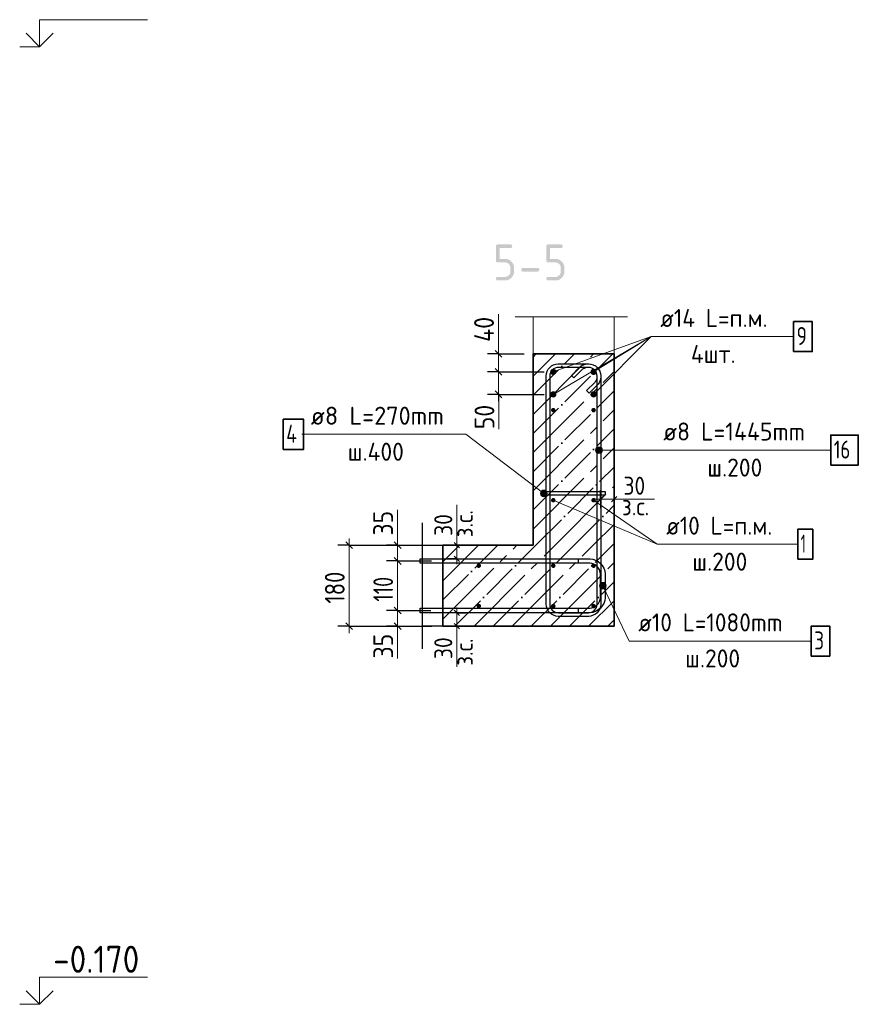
# Model space of a CAD drawing. Header units: millimetres. Extents: x -49773 to 2322955, y -3321 to 58485.
# Tile 94 of 256: x 430542 to 439854, y 28118 to 39051. Entities that reach past the tile are written whole.
import ezdxf

# ---------------------------------------------------------------- set-up
doc = ezdxf.new("R2010")
doc.units = ezdxf.units.MM
doc.linetypes.add('______11', pattern=[500, 400, -50, 0, -50])
doc.linetypes.add('______5', pattern=[1100, 800, -100, 100, -100])
for name, color, linetype, lineweight in [('Standard', 7, 'Continuous', 25), ('Арм.стержн. Арматура края', 96, 'Continuous', 35), ('Арм.стержн. вертикальными 1', 22, 'Continuous', 35), ('Арм.стержн. Доп. арматура', 180, 'Continuous', 35), ('Арм.стержн. Хомут', 240, 'Continuous', 35), ('Арм.стержн.горизонт. 1', 180, 'Continuous', 35), ('Высотная отметки_ общее', 7, 'Continuous', 13), ('Размерная линия_ общее', 7, 'Continuous', 13), ('Размерная линия_ общее_1', 7, 'Continuous', 13), ('Стена_ общее', 7, 'Continuous', 35)]:
    doc.layers.add(name, color=color, linetype=linetype, lineweight=lineweight)
doc.layers.add('Арм.стержн.Стяжки', color=7, linetype='Continuous', lineweight=35, true_color=0x501e0f)
doc.layers.add('Осевая линия_ общее', color=7, linetype='______5', lineweight=13, true_color=0xa0a0a0)
doc.styles.add('ISOCPEUR', font='txt')

msp = doc.modelspace()

# ---------------------------------------------------------------- hatches: boundary and pattern name
at = {"layer": 'Standard', "linetype": 'Continuous', "lineweight": 35, "transparency": 33554687}
for points in [[(435831.6, 36375.1), (435831.6, 36535.1), (435831.6, 36537.6), (435831.9, 36539.8), (435832.2, 36542), (435832.8, 36543.9), (435833.5, 36545.7), (435834.4, 36547.3), (435835.3, 36548.9), (435836.6, 36550.1), (435837.8, 36551.4), (435839.4, 36552.3), (435840.9, 36553.3), (435842.8, 36553.9), (435844.7, 36554.5), (435846.9, 36554.8), (435849, 36555.1), (435851.5, 36555.1), (435991.1, 36555.1), (435993.6, 36555.1), (435995.8, 36554.8), (435998, 36554.5), (435999.9, 36553.9), (436001.8, 36553.2), (436003.3, 36552.3), (436004.9, 36551.4), (436006.1, 36550.1), (436007.4, 36548.9), (436008.3, 36547.3), (436009.3, 36545.7), (436009.9, 36543.9), (436010.5, 36542), (436010.8, 36539.8), (436011.1, 36537.6), (436011.1, 36535.1), (436011.1, 36532.6), (436010.8, 36530.4), (436010.5, 36528.2), (436009.9, 36526.3), (436009.3, 36524.4), (436008.3, 36522.9), (436007.4, 36521.3), (436006.1, 36520.1), (436004.9, 36518.8), (436003.3, 36517.9), (436001.8, 36516.9), (435999.9, 36516.3), (435998, 36515.7), (435995.8, 36515.4), (435993.6, 36515.1), (435991.1, 36515.1), (435871.7, 36515.1), (435871.7, 36395.2), (435931.5, 36395.2), (435936.7, 36395.2), (435941.7, 36394.7), (435946.6, 36394.3), (435951.4, 36393.4), (435956.2, 36392.4), (435960.8, 36391.1), (435965.4, 36389.7), (435969.8, 36387.8), (435974.2, 36386), (435978.5, 36383.7), (435982.7, 36381.4), (435986.7, 36378.7), (435990.7, 36375.9), (435994.6, 36372.7), (435998.4, 36369.5), (436002.1, 36365.8), (436005.7, 36362.1), (436008.9, 36358.3), (436012.1, 36354.4), (436014.8, 36350.4), (436017.5, 36346.3), (436019.8, 36342.1), (436022.1, 36337.8), (436023.9, 36333.4), (436025.7, 36329), (436027.1, 36324.4), (436028.5, 36319.8), (436029.4, 36315), (436030.3, 36310.3), (436030.8, 36305.3), (436031.2, 36300.3), (436031.2, 36295.2), (436031.2, 36255.2), (436031.2, 36250), (436030.8, 36245), (436030.3, 36240), (436029.4, 36235.2), (436028.5, 36230.4), (436027.1, 36225.7), (436025.7, 36221.1), (436023.9, 36216.7), (436022, 36212.3), (436019.8, 36208), (436017.5, 36203.8), (436014.7, 36199.8), (436012, 36195.7), (436008.7, 36191.9), (436005.5, 36188), (436001.9, 36184.4), (435998.2, 36180.7), (435994.4, 36177.5), (435990.5, 36174.3), (435986.5, 36171.6), (435982.4, 36168.8), (435978.2, 36166.5), (435974, 36164.3), (435969.6, 36162.4), (435965.2, 36160.6), (435960.6, 36159.2), (435956, 36157.9), (435951.2, 36157), (435946.5, 36156), (435941.5, 36155.6), (435936.5, 36155.1), (435931.4, 36155.1), (435851.6, 36155.1), (435849.1, 36155.1), (435846.9, 36155.4), (435844.7, 36155.8), (435842.8, 36156.4), (435840.9, 36157), (435839.4, 36157.9), (435837.8, 36158.9), (435836.6, 36160.1), (435835.3, 36161.4), (435834.4, 36163), (435833.5, 36164.5), (435832.8, 36166.4), (435832.2, 36168.3), (435831.9, 36170.5), (435831.6, 36172.7), (435831.6, 36175.2), (435831.6, 36177.7), (435831.9, 36179.9), (435832.2, 36182.1), (435832.8, 36183.9), (435833.5, 36185.8), (435834.4, 36187.4), (435835.3, 36188.9), (435836.6, 36190.2), (435837.8, 36191.4), (435839.4, 36192.4), (435840.9, 36193.3), (435842.8, 36193.9), (435844.7, 36194.6), (435846.9, 36194.9), (435849, 36195.2), (435851.5, 36195.2), (435931.3, 36195.2), (435937.6, 36195.2), (435943.4, 36196.3), (435949.2, 36197.4), (435954.5, 36199.6), (435959.8, 36201.7), (435964.6, 36205), (435969.4, 36208.3), (435973.8, 36212.6), (435978.1, 36217), (435981.4, 36221.8), (435984.6, 36226.6), (435986.8, 36232), (435989, 36237.3), (435990.1, 36243.1), (435991.1, 36248.9), (435991.1, 36255.2), (435991.1, 36295.2), (435991.1, 36301.4), (435990, 36307.1), (435988.9, 36312.9), (435986.8, 36318.2), (435984.6, 36323.5), (435981.3, 36328.3), (435978, 36333.2), (435973.6, 36337.6), (435969.2, 36341.9), (435964.4, 36345.2), (435959.6, 36348.5), (435954.3, 36350.7), (435949, 36352.9), (435943.2, 36354), (435937.5, 36355.1), (435931.3, 36355.1), (435851.5, 36355.1), (435849, 36355.1), (435846.9, 36355.4), (435844.7, 36355.8), (435842.8, 36356.4), (435840.9, 36357), (435839.4, 36357.9), (435837.8, 36358.9), (435836.6, 36360.1), (435835.3, 36361.4), (435834.4, 36362.9), (435833.5, 36364.5), (435832.8, 36366.4), (435832.2, 36368.3), (435831.9, 36370.4), (435831.6, 36372.6)], [(436391.1, 36375.1), (436391.1, 36535.1), (436391.1, 36537.6), (436391.5, 36539.8), (436391.8, 36542), (436392.4, 36543.9), (436393, 36545.7), (436393.9, 36547.3), (436394.9, 36548.9), (436396.1, 36550.1), (436397.4, 36551.4), (436398.9, 36552.3), (436400.5, 36553.3), (436402.4, 36553.9), (436404.2, 36554.5), (436406.4, 36554.8), (436408.6, 36555.1), (436411.1, 36555.1), (436550.7, 36555.1), (436553.2, 36555.1), (436555.4, 36554.8), (436557.6, 36554.5), (436559.4, 36553.9), (436561.3, 36553.2), (436562.9, 36552.3), (436564.4, 36551.4), (436565.7, 36550.1), (436566.9, 36548.9), (436567.9, 36547.3), (436568.8, 36545.7), (436569.4, 36543.9), (436570.1, 36542), (436570.4, 36539.8), (436570.7, 36537.6), (436570.7, 36535.1), (436570.7, 36532.6), (436570.4, 36530.4), (436570.1, 36528.2), (436569.4, 36526.3), (436568.8, 36524.4), (436567.9, 36522.9), (436566.9, 36521.3), (436565.7, 36520.1), (436564.4, 36518.8), (436562.9, 36517.9), (436561.3, 36516.9), (436559.4, 36516.3), (436557.6, 36515.7), (436555.4, 36515.4), (436553.2, 36515.1), (436550.7, 36515.1), (436431.2, 36515.1), (436431.2, 36395.2), (436491, 36395.2), (436496.2, 36395.2), (436501.2, 36394.7), (436506.2, 36394.3), (436511, 36393.4), (436515.8, 36392.4), (436520.4, 36391.1), (436525, 36389.7), (436529.4, 36387.8), (436533.8, 36386), (436538, 36383.7), (436542.2, 36381.4), (436546.3, 36378.7), (436550.3, 36375.9), (436554.1, 36372.7), (436558, 36369.5), (436561.6, 36365.8), (436565.3, 36362.1), (436568.4, 36358.3), (436571.6, 36354.4), (436574.4, 36350.4), (436577.1, 36346.3), (436579.4, 36342.1), (436581.7, 36337.8), (436583.5, 36333.4), (436585.3, 36329), (436586.7, 36324.4), (436588, 36319.8), (436588.9, 36315), (436589.9, 36310.3), (436590.3, 36305.3), (436590.8, 36300.3), (436590.8, 36295.2), (436590.8, 36255.2), (436590.8, 36250), (436590.3, 36245), (436589.9, 36240), (436588.9, 36235.2), (436588, 36230.4), (436586.6, 36225.7), (436585.3, 36221.1), (436583.4, 36216.7), (436581.6, 36212.3), (436579.3, 36208), (436577, 36203.8), (436574.3, 36199.8), (436571.5, 36195.7), (436568.3, 36191.9), (436565.1, 36188), (436561.4, 36184.4), (436557.8, 36180.7), (436553.9, 36177.5), (436550.1, 36174.3), (436546, 36171.6), (436542, 36168.8), (436537.8, 36166.5), (436533.5, 36164.3), (436529.1, 36162.4), (436524.7, 36160.6), (436520.1, 36159.2), (436515.6, 36157.9), (436510.8, 36157), (436506, 36156), (436501.1, 36155.6), (436496.1, 36155.1), (436491, 36155.1), (436411.1, 36155.1), (436408.6, 36155.1), (436406.4, 36155.4), (436404.2, 36155.8), (436402.4, 36156.4), (436400.5, 36157), (436398.9, 36157.9), (436397.4, 36158.9), (436396.1, 36160.1), (436394.9, 36161.4), (436394, 36163), (436393, 36164.5), (436392.4, 36166.4), (436391.8, 36168.3), (436391.5, 36170.5), (436391.1, 36172.7), (436391.1, 36175.2), (436391.1, 36177.7), (436391.5, 36179.9), (436391.8, 36182.1), (436392.4, 36183.9), (436393, 36185.8), (436393.9, 36187.4), (436394.9, 36188.9), (436396.1, 36190.2), (436397.4, 36191.4), (436398.9, 36192.4), (436400.5, 36193.3), (436402.4, 36193.9), (436404.2, 36194.6), (436406.4, 36194.9), (436408.6, 36195.2), (436411.1, 36195.2), (436490.9, 36195.2), (436497.1, 36195.2), (436502.9, 36196.3), (436508.7, 36197.4), (436514, 36199.6), (436519.3, 36201.7), (436524.1, 36205), (436529, 36208.3), (436533.3, 36212.6), (436537.7, 36217), (436540.9, 36221.8), (436544.2, 36226.6), (436546.3, 36232), (436548.5, 36237.3), (436549.6, 36243.1), (436550.7, 36248.9), (436550.7, 36255.2), (436550.7, 36295.2), (436550.7, 36301.4), (436549.6, 36307.1), (436548.5, 36312.9), (436546.3, 36318.2), (436544.1, 36323.5), (436540.8, 36328.3), (436537.5, 36333.2), (436533.2, 36337.6), (436528.8, 36341.9), (436524, 36345.2), (436519.1, 36348.5), (436513.8, 36350.7), (436508.5, 36352.9), (436502.8, 36354), (436497.1, 36355.1), (436490.9, 36355.1), (436411.1, 36355.1), (436408.6, 36355.1), (436406.4, 36355.4), (436404.2, 36355.8), (436402.4, 36356.4), (436400.5, 36357), (436398.9, 36357.9), (436397.4, 36358.9), (436396.1, 36360.1), (436394.9, 36361.4), (436393.9, 36362.9), (436393, 36364.5), (436392.4, 36366.4), (436391.8, 36368.3), (436391.5, 36370.4), (436391.1, 36372.6)], [(436291.2, 36254.9), (436131.3, 36254.9), (436128.8, 36254.9), (436126.6, 36255.3), (436124.4, 36255.6), (436122.5, 36256.2), (436120.6, 36256.8), (436119.1, 36257.8), (436117.5, 36258.7), (436116.3, 36260), (436115, 36261.2), (436114.1, 36262.8), (436113.2, 36264.3), (436112.5, 36266.2), (436111.9, 36268.1), (436111.6, 36270.3), (436111.3, 36272.5), (436111.3, 36275), (436111.3, 36277.5), (436111.6, 36279.7), (436111.9, 36281.9), (436112.5, 36283.7), (436113.2, 36285.6), (436114.1, 36287.2), (436115, 36288.8), (436116.3, 36290), (436117.5, 36291.3), (436119.1, 36292.2), (436120.6, 36293.1), (436122.5, 36293.8), (436124.4, 36294.4), (436126.6, 36294.7), (436128.8, 36295), (436131.3, 36295), (436291.2, 36295), (436293.7, 36295), (436295.9, 36294.7), (436298.1, 36294.4), (436300, 36293.8), (436301.8, 36293.1), (436303.4, 36292.2), (436305, 36291.3), (436306.2, 36290), (436307.5, 36288.8), (436308.4, 36287.2), (436309.3, 36285.6), (436310, 36283.7), (436310.6, 36281.9), (436310.9, 36279.7), (436311.2, 36277.5), (436311.2, 36275), (436311.2, 36272.5), (436310.9, 36270.3), (436310.6, 36268.1), (436310, 36266.2), (436309.3, 36264.3), (436308.4, 36262.8), (436307.5, 36261.2), (436306.2, 36260), (436305, 36258.7), (436303.4, 36257.8), (436301.8, 36256.8), (436300, 36256.2), (436298.1, 36255.6), (436295.9, 36255.3), (436293.7, 36254.9)]]:
    msp.add_hatch(color=7, dxfattribs=at).paths.add_polyline_path(points, flags=16)
at = {"layer": 'Арм.стержн. Арматура края', "linetype": 'Continuous', "lineweight": 13, "transparency": 33554687}
for points in [[(436980.2, 32768.5), (437038.4, 32796.3), (437020.4, 32802.7)], [(436980.2, 32768.5), (437020.4, 32802.7), (436986.5, 32786.5)], [(436986.5, 32786.5), (437020.4, 32802.7), (437001.2, 32799.3)], [(436983.6, 32749.3), (437038.4, 32796.3), (436980.2, 32768.5)], [(436983.6, 32749.3), (437051.2, 32781.7), (437038.4, 32796.3)], [(436996.4, 32734.7), (437051.2, 32781.7), (436983.6, 32749.3)], [(436996.4, 32734.7), (437054.6, 32762.5), (437051.2, 32781.7)], [(437014.4, 32728.3), (437054.6, 32762.5), (436996.4, 32734.7)], [(437014.4, 32728.3), (437048.2, 32744.5), (437054.6, 32762.5)], [(437048.2, 32744.5), (437014.4, 32728.3), (437033.6, 32731.7)]]:
    msp.add_hatch(color=7, dxfattribs=at).paths.add_polyline_path(points)
at = {"layer": 'Арм.стержн. вертикальными 1', "linetype": 'Continuous', "lineweight": 50, "transparency": 33554687}
for points in [[(436492.4, 34715.4), (436490.5, 34724.9), (436485.1, 34733), (436476.9, 34738.5), (436467.4, 34740.4), (436457.8, 34738.5), (436449.7, 34733), (436444.3, 34724.9), (436442.4, 34715.4), (436444.3, 34705.8), (436449.7, 34697.7), (436457.8, 34692.3), (436467.4, 34690.4), (436476.9, 34692.3), (436485.1, 34697.7), (436490.5, 34705.8)], [(436940, 34715.4), (436938.1, 34724.9), (436932.7, 34733), (436924.6, 34738.5), (436915, 34740.4), (436905.5, 34738.5), (436897.4, 34733), (436891.9, 34724.9), (436890, 34715.4), (436891.9, 34705.8), (436897.4, 34697.7), (436905.5, 34692.3), (436915, 34690.4), (436924.6, 34692.3), (436932.7, 34697.7), (436938.1, 34705.8)], [(436492.4, 33715.4), (436490.5, 33724.9), (436485.1, 33733), (436476.9, 33738.5), (436467.4, 33740.4), (436457.8, 33738.5), (436449.7, 33733), (436444.3, 33724.9), (436442.4, 33715.4), (436444.3, 33705.8), (436449.7, 33697.7), (436457.8, 33692.3), (436467.4, 33690.4), (436476.9, 33692.3), (436485.1, 33697.7), (436490.5, 33705.8)], [(436940, 33715.4), (436938.1, 33724.9), (436932.7, 33733), (436924.6, 33738.5), (436915, 33740.4), (436905.5, 33738.5), (436897.4, 33733), (436891.9, 33724.9), (436890, 33715.4), (436891.9, 33705.8), (436897.4, 33697.7), (436905.5, 33692.3), (436915, 33690.4), (436924.6, 33692.3), (436932.7, 33697.7), (436938.1, 33705.8)], [(435664.9, 32988), (435663, 32997.6), (435657.6, 33005.7), (435649.5, 33011.1), (435639.9, 33013), (435630.3, 33011.1), (435622.2, 33005.7), (435616.8, 32997.6), (435614.9, 32988), (435616.8, 32978.5), (435622.2, 32970.3), (435630.3, 32964.9), (435639.9, 32963), (435649.5, 32964.9), (435657.6, 32970.3), (435663, 32978.5)], [(436492.4, 32988), (436490.5, 32997.6), (436485.1, 33005.7), (436476.9, 33011.1), (436467.4, 33013), (436457.8, 33011.1), (436449.7, 33005.7), (436444.3, 32997.6), (436442.4, 32988), (436444.3, 32978.5), (436449.7, 32970.3), (436457.8, 32964.9), (436467.4, 32963), (436476.9, 32964.9), (436485.1, 32970.3), (436490.5, 32978.5)], [(436940, 32988), (436938.1, 32997.6), (436932.7, 33005.7), (436924.6, 33011.1), (436915, 33013), (436905.5, 33011.1), (436897.4, 33005.7), (436891.9, 32997.6), (436890, 32988), (436891.9, 32978.5), (436897.4, 32970.3), (436905.5, 32964.9), (436915, 32963), (436924.6, 32964.9), (436932.7, 32970.3), (436938.1, 32978.5)], [(435664.9, 32540.4), (435663, 32549.9), (435657.6, 32558), (435649.5, 32563.5), (435639.9, 32565.4), (435630.3, 32563.5), (435622.2, 32558), (435616.8, 32549.9), (435614.9, 32540.4), (435616.8, 32530.8), (435622.2, 32522.7), (435630.3, 32517.3), (435639.9, 32515.4), (435649.5, 32517.3), (435657.6, 32522.7), (435663, 32530.8)], [(436492.4, 32540.4), (436490.5, 32549.9), (436485.1, 32558), (436476.9, 32563.5), (436467.4, 32565.4), (436457.8, 32563.5), (436449.7, 32558), (436444.3, 32549.9), (436442.4, 32540.4), (436444.3, 32530.8), (436449.7, 32522.7), (436457.8, 32517.3), (436467.4, 32515.4), (436476.9, 32517.3), (436485.1, 32522.7), (436490.5, 32530.8)], [(436940, 32540.4), (436938.1, 32549.9), (436932.7, 32558), (436924.6, 32563.5), (436915, 32565.4), (436905.5, 32563.5), (436897.4, 32558), (436891.9, 32549.9), (436890, 32540.4), (436891.9, 32530.8), (436897.4, 32522.7), (436905.5, 32517.3), (436915, 32515.4), (436924.6, 32517.3), (436932.7, 32522.7), (436938.1, 32530.8)]]:
    msp.add_hatch(color=4, dxfattribs=at).paths.add_polyline_path(points)
at = {"layer": 'Арм.стержн. Доп. арматура', "linetype": 'Continuous', "lineweight": 50, "transparency": 33554687}
for points in [[(436502.4, 35140.5), (436499.7, 35153.9), (436492.1, 35165.2), (436480.8, 35172.8), (436467.4, 35175.5), (436454, 35172.8), (436442.6, 35165.2), (436435, 35153.9), (436432.4, 35140.5), (436435, 35127.1), (436442.6, 35115.7), (436454, 35108.2), (436467.4, 35105.5), (436480.8, 35108.2), (436492.1, 35115.7), (436499.7, 35127.1)], [(436950, 35140.5), (436947.4, 35153.9), (436939.8, 35165.2), (436928.4, 35172.8), (436915, 35175.5), (436901.6, 35172.8), (436890.3, 35165.2), (436882.7, 35153.9), (436880, 35140.5), (436882.7, 35127.1), (436890.3, 35115.7), (436901.6, 35108.2), (436915, 35105.5), (436928.4, 35108.2), (436939.8, 35115.7), (436947.4, 35127.1)], [(436502.4, 34890.5), (436499.7, 34903.9), (436492.1, 34915.2), (436480.8, 34922.8), (436467.4, 34925.5), (436454, 34922.8), (436442.6, 34915.2), (436435, 34903.9), (436432.4, 34890.5), (436435, 34877.1), (436442.6, 34865.7), (436454, 34858.2), (436467.4, 34855.5), (436480.8, 34858.2), (436492.1, 34865.7), (436499.7, 34877.1)], [(436950, 34890.5), (436947.4, 34903.9), (436939.8, 34915.2), (436928.4, 34922.8), (436915, 34925.5), (436901.6, 34922.8), (436890.3, 34915.2), (436882.7, 34903.9), (436880, 34890.5), (436882.7, 34877.1), (436890.3, 34865.7), (436901.6, 34858.2), (436915, 34855.5), (436928.4, 34858.2), (436939.8, 34865.7), (436947.4, 34877.1)]]:
    msp.add_hatch(color=7, dxfattribs=at).paths.add_polyline_path(points)
at = {"layer": 'Арм.стержн. Хомут', "linetype": 'Continuous', "lineweight": 13, "transparency": 33554687}
for points in [[(436942.8, 34252.5), (436942.8, 34290), (436937.5, 34271.2)], [(436956.3, 34239), (436956.3, 34303.5), (436942.8, 34290)], [(436956.3, 34239), (436942.8, 34290), (436942.8, 34252.5)], [(436975, 34233.7), (436975, 34308.7), (436956.3, 34303.5)], [(436975, 34233.7), (436956.3, 34303.5), (436956.3, 34239)], [(436993.8, 34239), (436993.8, 34303.5), (436975, 34308.7)], [(436993.8, 34239), (436975, 34308.7), (436975, 34233.7)], [(437007.3, 34252.5), (437007.3, 34290), (436993.8, 34303.5)], [(437007.3, 34252.5), (436993.8, 34303.5), (436993.8, 34239)], [(437007.3, 34290), (437007.3, 34252.5), (437012.5, 34271.2)]]:
    msp.add_hatch(color=7, dxfattribs=at).paths.add_polyline_path(points)
at = {"layer": 'Арм.стержн.Стяжки', "linetype": 'Continuous', "lineweight": 13, "transparency": 33554687}
for points in [[(436325.3, 33794.9), (436348, 33824.8), (436332.5, 33813)], [(436348, 33824.8), (436325.3, 33794.9), (436328, 33776)], [(436348, 33824.8), (436328, 33776), (436366.9, 33827.4)], [(436366.9, 33827.4), (436328, 33776), (436339.7, 33760.5)], [(436366.9, 33827.4), (436339.7, 33760.5), (436385, 33820.3)], [(436385, 33820.3), (436339.7, 33760.5), (436357.9, 33753.3)], [(436385, 33820.3), (436357.9, 33753.3), (436396.8, 33804.8)], [(436396.8, 33804.8), (436357.9, 33753.3), (436376.8, 33756)], [(436396.8, 33804.8), (436376.8, 33756), (436399.4, 33785.9)], [(436399.4, 33785.9), (436376.8, 33756), (436392.3, 33767.8)]]:
    msp.add_hatch(color=7, dxfattribs=at).paths.add_polyline_path(points)

# ---------------------------------------------------------------- linework, layer by layer
at = {"layer": 'Standard', "color": 7, "linetype": 'Continuous', "lineweight": 13, "transparency": 33554687}
for p, q in [((436042.4, 35751), (437292.4, 35751)), ((437142.4, 33726.1), (437592.4, 33726.1)), ((435395.8, 33215.5), (435395.8, 33665.5)), ((435395.8, 32315.5), (435395.8, 31865.5))]:
    msp.add_line(p, q, dxfattribs=at)
at = {"layer": 'Standard', "color": 253, "linetype": '______11', "lineweight": 35, "true_color": 0xababab, "transparency": 33554687}
for p, q in [((436242.4, 34455.8), (437127.1, 35340.5)), ((436242.4, 34880), (436702.8, 35340.5)), ((436242.4, 35304.3), (436278.6, 35340.5)), ((436242.4, 34031.5), (437142.4, 34931.5)), ((436242.4, 33607.3), (437142.4, 34507.2)), ((436274.9, 33215.5), (437142.4, 34083)), ((436699.2, 33215.5), (437142.4, 33658.7)), ((435242.4, 33031.5), (435426.3, 33215.5)), ((435242.4, 32607.2), (435850.6, 33215.5)), ((435374.9, 32315.5), (436274.9, 33215.5)), ((435799.2, 32315.5), (436699.1, 33215.5)), ((436223.4, 32315.5), (437123.4, 33215.5)), ((437123.4, 33215.5), (437142.4, 33234.5)), ((436647.7, 32315.5), (437142.4, 32810.2)), ((437071.9, 32315.5), (437142.4, 32385.9))]:
    msp.add_line(p, q, dxfattribs=at)
at = {"layer": 'Standard', "color": 253, "linetype": '______5', "lineweight": 35, "true_color": 0xababab, "transparency": 33554687}
for p, q in [((436242.4, 34667.9), (436915, 35340.5)), ((436242.4, 35092.2), (436490.7, 35340.5)), ((436242.4, 34243.6), (437142.4, 35143.6)), ((436242.4, 33819.4), (437142.4, 34719.4)), ((436242.4, 33395.1), (437142.4, 34295.1)), ((436487, 33215.5), (437142.4, 33870.8)), ((436911.3, 33215.5), (437142.4, 33446.6)), ((435242.4, 32819.4), (435638.5, 33215.5)), ((435242.4, 32395.1), (436062.8, 33215.5)), ((435587, 32315.5), (436487, 33215.5)), ((436011.3, 32315.5), (436911.3, 33215.5)), ((436435.5, 32315.5), (437142.4, 33022.3)), ((436859.8, 32315.5), (437142.4, 32598.1))]:
    msp.add_line(p, q, dxfattribs=at)
at = {"layer": 'Standard', "color": 7, "linetype": 'Continuous', "lineweight": 35, "transparency": 33554687}
for p, q in [((436242.4, 35340.5), (436242.4, 33215.5)), ((437142.4, 35340.5), (436242.4, 35340.5)), ((437142.4, 33215.5), (437142.4, 35340.5)), ((435242.4, 33215.5), (435242.4, 32315.5)), ((436242.4, 33215.5), (435242.4, 33215.5)), ((437142.4, 32315.5), (437142.4, 33215.5)), ((435242.4, 32315.5), (437142.4, 32315.5))]:
    msp.add_line(p, q, dxfattribs=at)
at = {"layer": 'Standard', "color": 7, "linetype": 'Continuous', "lineweight": 25, "transparency": 33554687}
msp.add_line((435015.3, 32065.5), (435015.3, 33465.5), dxfattribs=at)
at = {"layer": 'Standard', "color": 7, "linetype": 'Continuous', "lineweight": 13, "transparency": 33554687}
msp.add_lwpolyline([(436242.4, 35340.5), (437142.4, 35340.5), (437142.4, 35751), (436242.4, 35751), (436242.4, 35340.5)], dxfattribs=at)
at = {"layer": 'Арм.стержн. Арматура края', "color": 7, "linetype": 'Continuous', "lineweight": 13, "transparency": 33554687}
for p, q in [((436983.6, 32749.3), (436983.6, 32749.3)), ((437001.2, 32799.3), (437001.2, 32799.3)), ((437311.5, 32151.6), (437017.4, 32765.5)), ((437033.6, 32731.7), (437033.6, 32731.7)), ((437051.2, 32781.7), (437051.2, 32781.7)), ((437311.5, 32151.6), (439331.5, 32151.6))]:
    msp.add_line(p, q, dxfattribs=at)
at = {"layer": 'Арм.стержн. Арматура края', "color": 4, "linetype": 'Continuous', "lineweight": 25, "transparency": 33554687}
msp.add_lwpolyline([(434990.4, 32515.5), (436872.2, 32515.5), (436894.8, 32518.6), (436917.7, 32526.2), (436938.6, 32537.9), (436955.7, 32552.2), (436969.9, 32569.2), (436981.7, 32590.2), (436989.2, 32613.1), (436992.4, 32635.7), (436992.4, 32895.3), (436989.2, 32917.9), (436981.7, 32940.8), (436969.9, 32961.8), (436955.7, 32978.8), (436938.6, 32993.1), (436917.7, 33004.8), (436894.8, 33012.4), (436872.2, 33015.5), (434990.4, 33015.5), (434990.4, 33065.5), (436875.6, 33065.5), (436906.1, 33061.3), (436937.9, 33050.8), (436967.1, 33034.4), (436991.2, 33014.3), (437011.3, 32990.2), (437027.7, 32961), (437038.1, 32929.3), (437042.4, 32898.8), (437042.4, 32632.2), (437038.1, 32601.7), (437027.7, 32570), (437011.3, 32540.7), (436991.2, 32516.7), (436967.1, 32496.6), (436937.9, 32480.2), (436906.1, 32469.7), (436875.6, 32465.5), (434990.4, 32465.5), (434990.4, 32515.5)], dxfattribs=at)
at = {"layer": 'Арм.стержн. Арматура края', "color": 7, "linetype": 'Continuous', "lineweight": 35, "transparency": 33554687}
msp.add_lwpolyline([(439331.5, 31984.9), (439538.1, 31984.9), (439538.1, 32318.3), (439331.5, 32318.3), (439331.5, 31984.9)], dxfattribs=at)
at = {"layer": 'Арм.стержн. Арматура края', "color": 7, "linetype": 'Continuous', "lineweight": 13, "transparency": 33554687}
msp.add_circle((437017.4, 32765.5), 37.5, dxfattribs=at)
at = {"layer": 'Арм.стержн. вертикальными 1', "color": 7, "linetype": 'Continuous', "lineweight": 13, "transparency": 33554687}
for q in [(436915, 33715.4), (439181.2, 33226.1)]:
    msp.add_line((437621.2, 33226.1), q, dxfattribs=at)
at = {"layer": 'Арм.стержн. вертикальными 1', "color": 7, "linetype": 'Continuous', "lineweight": 35, "transparency": 33554687}
msp.add_lwpolyline([(439181.2, 33059.4), (439347.8, 33059.4), (439347.8, 33392.7), (439181.2, 33392.7), (439181.2, 33059.4)], dxfattribs=at)
at = {"layer": 'Арм.стержн. Доп. арматура', "color": 7, "linetype": 'Continuous', "lineweight": 13, "transparency": 33554687}
for q in [(436467.4, 34890.5), (436467.4, 35140.5), (436915, 35140.5), (436915, 34890.5), (439135.6, 35532)]:
    msp.add_line((437555.6, 35532), q, dxfattribs=at)
at = {"layer": 'Арм.стержн. Доп. арматура', "color": 7, "linetype": 'Continuous', "lineweight": 35, "transparency": 33554687}
msp.add_lwpolyline([(439135.6, 35365.4), (439342.3, 35365.4), (439342.3, 35698.7), (439135.6, 35698.7), (439135.6, 35365.4)], dxfattribs=at)
at = {"layer": 'Арм.стержн. Хомут', "color": 7, "linetype": 'Continuous', "lineweight": 13, "transparency": 33554687}
for p, q in [((436937.5, 34271.2), (436937.5, 34271.2)), ((436975, 34308.7), (436975, 34308.7)), ((437587.7, 34271.2), (436975, 34271.2)), ((436975, 34233.7), (436975, 34233.7)), ((437012.5, 34271.2), (437012.5, 34271.2)), ((437587.7, 34271.2), (439547.7, 34271.2))]:
    msp.add_line(p, q, dxfattribs=at)
at = {"layer": 'Арм.стержн. Хомут', "color": 40, "linetype": 'Continuous', "lineweight": 25, "transparency": 33554687}
msp.add_lwpolyline([(436837.8, 34931.8), (436927.1, 35021.1), (436933.3, 35028.2), (436938.8, 35035.9), (436943.5, 35043.9), (436947.4, 35052.2), (436950.5, 35060.9), (436952.9, 35069.9), (436954.4, 35079.2), (436955, 35088.6), (436955, 35094.3), (436952.5, 35112.4), (436946.5, 35130.7), (436937.1, 35147.5), (436925.7, 35161.1), (436912, 35172.6), (436895.3, 35181.9), (436877, 35188), (436858.9, 35190.5), (436523.5, 35190.5), (436505.5, 35188), (436487.1, 35181.9), (436470.4, 35172.6), (436456.7, 35161.1), (436445.3, 35147.5), (436435.9, 35130.7), (436429.9, 35112.4), (436427.4, 35094.3), (436427.4, 32561.5), (436429.9, 32543.4), (436435.9, 32525.1), (436445.3, 32508.3), (436456.7, 32494.7), (436470.4, 32483.3), (436487.1, 32473.9), (436505.5, 32467.9), (436523.5, 32465.4), (436858.9, 32465.4), (436877, 32467.9), (436895.3, 32473.9), (436912, 32483.3), (436925.7, 32494.7), (436937.1, 32508.3), (436946.5, 32525.1), (436952.5, 32543.4), (436955, 32561.5), (436955, 35094.3), (436952.5, 35112.4), (436946.5, 35130.7), (436937.1, 35147.5), (436925.7, 35161.1), (436912, 35172.6), (436895.3, 35181.9), (436877, 35188), (436858.9, 35190.5), (436853.1, 35190.5), (436843.7, 35189.8), (436834.5, 35188.3), (436825.4, 35186), (436816.8, 35182.9), (436808.5, 35179), (436800.4, 35174.2), (436792.8, 35168.7), (436785.7, 35162.6), (436696.4, 35073.3), (436668.1, 35101.5), (436758.4, 35191.8), (436767.9, 35200.1), (436778.5, 35207.8), (436789.8, 35214.4), (436801.4, 35219.9), (436813.5, 35224.2), (436826.2, 35227.5), (436839.1, 35229.6), (436851.7, 35230.5), (436861.6, 35230.5), (436886, 35227.1), (436911.4, 35218.7), (436934.8, 35205.6), (436954.1, 35189.5), (436970.2, 35170.3), (436983.3, 35146.9), (436991.6, 35121.5), (436995, 35097.1), (436995, 32558.7), (436991.6, 32534.3), (436983.3, 32508.9), (436970.2, 32485.6), (436954.1, 32466.3), (436934.8, 32450.2), (436911.4, 32437.1), (436886, 32428.7), (436861.6, 32425.4), (436520.8, 32425.4), (436496.4, 32428.7), (436471, 32437.1), (436447.6, 32450.2), (436428.3, 32466.3), (436412.2, 32485.6), (436399.1, 32508.9), (436390.8, 32534.3), (436387.4, 32558.7), (436387.4, 35097.1), (436390.8, 35121.5), (436399.1, 35146.9), (436412.2, 35170.3), (436428.3, 35189.5), (436447.6, 35205.6), (436471, 35218.7), (436496.4, 35227.1), (436520.8, 35230.5), (436861.6, 35230.5), (436886, 35227.1), (436911.4, 35218.7), (436934.8, 35205.6), (436954.1, 35189.5), (436970.2, 35170.3), (436983.3, 35146.9), (436991.6, 35121.5), (436995, 35097.1), (436995, 35087.2), (436994.1, 35074.6), (436992.1, 35061.7), (436988.8, 35049), (436984.4, 35036.9), (436978.9, 35025.3), (436972.3, 35014), (436964.7, 35003.4), (436956.4, 34993.8), (436866.1, 34903.6), (436837.8, 34931.8)], dxfattribs=at)
at = {"layer": 'Арм.стержн. Хомут', "color": 7, "linetype": 'Continuous', "lineweight": 35, "transparency": 33554687}
msp.add_lwpolyline([(439547.7, 34104.6), (439854.4, 34104.6), (439854.4, 34437.9), (439547.7, 34437.9), (439547.7, 34104.6)], dxfattribs=at)
at = {"layer": 'Арм.стержн. Хомут', "color": 7, "linetype": 'Continuous', "lineweight": 13, "transparency": 33554687}
msp.add_circle((436975, 34271.2), 37.5, dxfattribs=at)
at = {"layer": 'Арм.стержн.горизонт. 1', "color": 4, "linetype": 'Continuous', "lineweight": 25, "transparency": 33554687}
for points in [[(434990.4, 33065.5), (436742.4, 33065.5), (436742.4, 33015.5), (434990.4, 33015.5), (434990.4, 33065.5)], [(434990.4, 32515.5), (436742.4, 32515.5), (436742.4, 32465.5), (434990.4, 32465.5), (434990.4, 32515.5)]]:
    msp.add_lwpolyline(points, dxfattribs=at)
at = {"layer": 'Арм.стержн.Стяжки', "color": 7, "linetype": 'Continuous', "lineweight": 13, "transparency": 33554687}
for p, q in [((433674.7, 34446.8), (435494.7, 34446.8)), ((435494.7, 34446.8), (436362.4, 33790.4)), ((436332.5, 33813), (436332.5, 33813)), ((436385, 33820.3), (436385, 33820.3)), ((436339.7, 33760.5), (436339.7, 33760.5)), ((436392.3, 33767.8), (436392.3, 33767.8))]:
    msp.add_line(p, q, dxfattribs=at)
at = {"layer": 'Арм.стержн.Стяжки', "color": 7, "linetype": 'Continuous', "lineweight": 35, "transparency": 33554687}
msp.add_lwpolyline([(433468, 34280.1), (433694.7, 34280.1), (433694.7, 34613.5), (433468, 34613.5), (433468, 34280.1)], dxfattribs=at)
at = {"layer": 'Арм.стержн.Стяжки', "color": 40, "linetype": 'Continuous', "lineweight": 25, "transparency": 33554687}
msp.add_lwpolyline([(436342.4, 33810.4), (437042.4, 33810.4), (437042.4, 33770.4), (436342.4, 33770.4), (436342.4, 33810.4)], dxfattribs=at)
at = {"layer": 'Арм.стержн.Стяжки', "color": 7, "linetype": 'Continuous', "lineweight": 13, "transparency": 33554687}
msp.add_circle((436362.4, 33790.4), 37.5, dxfattribs=at)
at = {"layer": 'Высотная отметки_ общее', "color": 7, "linetype": 'Continuous', "lineweight": 13, "transparency": 33554687}
for p, q in [((430762.8, 38751), (430762.8, 39051)), ((430762.8, 39051), (431962.8, 39051)), ((430762.8, 38751), (430612.8, 38901)), ((430762.8, 38751), (430912.8, 38901)), ((430762.8, 38751), (430542.3, 38751)), ((430762.8, 38751), (430762.8, 38751)), ((430762.8, 38751), (430762.8, 38751)), ((430762.8, 38751), (430762.8, 38751)), ((430762.8, 38751), (430762.8, 38751)), ((430762.8, 28117.7), (430762.8, 28417.7)), ((430762.8, 28417.7), (431962.8, 28417.7)), ((430762.8, 28117.7), (430612.8, 28267.7)), ((430762.8, 28117.7), (430912.8, 28267.7)), ((430762.8, 28117.7), (430542.3, 28117.7)), ((430762.8, 28117.7), (430762.8, 28117.7)), ((430762.8, 28117.7), (430762.8, 28117.7)), ((430762.8, 28117.7), (430762.8, 28117.7)), ((430762.8, 28117.7), (430762.8, 28117.7))]:
    msp.add_line(p, q, dxfattribs=at)
at = {"layer": 'Осевая линия_ общее', "color": 7, "linetype": 'Continuous', "lineweight": 13, "transparency": 33554687}
msp.add_line((436467.4, 33715.4), (437621.2, 33226.1), dxfattribs=at)
at = {"layer": 'Размерная линия_ общее', "color": 7, "linetype": 'Continuous', "lineweight": 13, "transparency": 33554687}
for p, q in [((435858.3, 35473.1), (435858.3, 35781.1)), ((435860.3, 35240.5), (435858.3, 35473.1)), ((435860.3, 35340.5), (435860.3, 35415.5)), ((435860.3, 35140.5), (435860.3, 35340.5)), ((435860.3, 34890.5), (435860.3, 35140.5)), ((435860.3, 35015.5), (435863, 34789.6)), ((435860.3, 34890.5), (435860.3, 34815.5)), ((435863, 34789.6), (435863, 34503.6)), ((434738, 33322.8), (434738, 33608.8)), ((434201.1, 33215.5), (434201.1, 33290.5)), ((434739, 33128), (434738, 33322.8)), ((434739, 33215.5), (434739, 33290.5)), ((434739, 33040.5), (434739, 33215.5)), ((434739, 32490.5), (434739, 33040.5)), ((434739, 32315.5), (434739, 32490.5)), ((434739, 32403), (434738.8, 32244)), ((434201.1, 32315.5), (434201.1, 32240.5)), ((434739, 32315.5), (434739, 32240.5)), ((434738.8, 32244), (434738.8, 31958))]:
    msp.add_line(p, q, dxfattribs=at)
at = {"layer": 'Размерная линия_ общее', "color": 253, "linetype": 'Continuous', "lineweight": -3, "true_color": 0xa0a0a0, "transparency": 33554687}
for p, q in [((435860.3, 35340.5), (435735.3, 35340.5)), ((435860.3, 35340.5), (435985.3, 35340.5)), ((435860.3, 35340.5), (436142.4, 35340.5)), ((435860.3, 35140.5), (435735.3, 35140.5)), ((435860.3, 35140.5), (435985.3, 35140.5)), ((435860.3, 35140.5), (436367.4, 35140.5)), ((435860.3, 34890.5), (435735.3, 34890.5)), ((435860.3, 34890.5), (435985.3, 34890.5)), ((435860.3, 34890.5), (436367.4, 34890.5)), ((434201.1, 33215.5), (434076.1, 33215.5)), ((434201.1, 33215.5), (434326.1, 33215.5)), ((434201.1, 33215.5), (435086.7, 33215.5)), ((434739, 33215.5), (434614, 33215.5)), ((434739, 33215.5), (434864, 33215.5)), ((434739, 33215.5), (435128.3, 33215.5)), ((434739, 33040.5), (434614, 33040.5)), ((434739, 33040.5), (434864, 33040.5)), ((434739, 33040.5), (435114.6, 33040.5)), ((434739, 32490.5), (434614, 32490.5)), ((434739, 32490.5), (434864, 32490.5)), ((434739, 32490.5), (435107.8, 32490.5)), ((434201.1, 32315.5), (434076.1, 32315.5)), ((434201.1, 32315.5), (434326.1, 32315.5)), ((434201.1, 32315.5), (435100.4, 32315.5)), ((434739, 32315.5), (434614, 32315.5)), ((434739, 32315.5), (434864, 32315.5)), ((434739, 32315.5), (435118.1, 32315.5))]:
    msp.add_line(p, q, dxfattribs=at)
at = {"layer": 'Размерная линия_ общее', "color": 7, "linetype": 'Continuous', "lineweight": 25, "transparency": 33554687}
for p, q in [((435897.8, 35303), (435822.8, 35378)), ((435897.8, 35103), (435822.8, 35178)), ((435897.8, 34853), (435822.8, 34928)), ((434238.6, 33178), (434163.6, 33253)), ((434776.5, 33178), (434701.5, 33253)), ((434776.5, 33003), (434701.5, 33078)), ((434776.5, 32453), (434701.5, 32528)), ((434238.6, 32278), (434163.6, 32353)), ((434776.5, 32278), (434701.5, 32353))]:
    msp.add_line(p, q, dxfattribs=at)
at = {"layer": 'Размерная линия_ общее', "color": 7, "linetype": 'Continuous', "lineweight": 13, "transparency": 33554687}
msp.add_lwpolyline([(434201.1, 32315.5), (434201.1, 32483.6), (434201.1, 32483.6), (434201.1, 33215.5)], dxfattribs=at)
at = {"layer": 'Размерная линия_ общее_1', "color": 253, "linetype": 'Continuous', "lineweight": -3, "true_color": 0xa0a0a0, "transparency": 33554687}
for p, q in [((436992.4, 33726.1), (436992.4, 33826.1)), ((437142.4, 33726.1), (437142.4, 33826.1)), ((436992.4, 33726.1), (436992.4, 33626.1)), ((437142.4, 33726.1), (437142.4, 33626.1)), ((435395.8, 33215.5), (435295.8, 33215.5)), ((435395.8, 33215.5), (435495.8, 33215.5)), ((435395.8, 33065.5), (435295.8, 33065.5)), ((435395.8, 33065.5), (435495.8, 33065.5)), ((435395.8, 32465.5), (435295.8, 32465.5)), ((435395.8, 32465.5), (435495.8, 32465.5)), ((435395.8, 32315.5), (435295.8, 32315.5)), ((435395.8, 32315.5), (435495.8, 32315.5))]:
    msp.add_line(p, q, dxfattribs=at)
at = {"layer": 'Размерная линия_ общее_1', "color": 7, "linetype": 'Continuous', "lineweight": 13, "transparency": 33554687}
for p, q in [((436992.4, 33726.1), (436932.4, 33726.1)), ((436992.4, 33726.1), (437142.4, 33726.1)), ((437142.4, 33726.1), (437202.4, 33726.1)), ((435395.8, 33215.5), (435395.8, 33275.5)), ((435395.8, 33065.5), (435395.8, 33215.5)), ((435395.8, 33065.5), (435395.8, 33005.5)), ((435395.8, 32465.5), (435395.8, 32525.5)), ((435395.8, 32465.5), (435395.8, 32315.5)), ((435395.8, 32315.5), (435395.8, 32255.5))]:
    msp.add_line(p, q, dxfattribs=at)
at = {"layer": 'Размерная линия_ общее_1', "color": 7, "linetype": 'Continuous', "lineweight": 25, "transparency": 33554687}
for p, q in [((436962.4, 33696.1), (437022.4, 33756.1)), ((437112.4, 33696.1), (437172.4, 33756.1)), ((435425.8, 33185.5), (435365.8, 33245.5)), ((435425.8, 33035.5), (435365.8, 33095.5)), ((435365.8, 32495.5), (435425.8, 32435.5)), ((435365.8, 32345.5), (435425.8, 32285.5))]:
    msp.add_line(p, q, dxfattribs=at)
at = {"layer": 'Стена_ общее', "color": 7, "linetype": 'Continuous', "lineweight": 25, "transparency": 33554687}
for p, q in [((435015.3, 33215.5), (435242.4, 33215.5)), ((435242.4, 32315.5), (435015.3, 32315.5))]:
    msp.add_line(p, q, dxfattribs=at)

# ---------------------------------------------------------------- texts
at = {"layer": 'Арм.стержн. Арматура края', "color": 7, "linetype": 'Continuous', "lineweight": 25, "transparency": 33554687, "char_height": 200, "attachment_point": 7, "style": 'ISOCPEUR'}
for s, insert, width in [('\\W0.94;ø10 L=1080mm ', (437411.5, 32258.3), 1913.071), ('\\W0.78;3', (439364.8, 32058.3), 217.601), ('\\W0.95;ш.200 ', (437931.5, 31858.3), 874.662)]:
    msp.add_mtext(s, dxfattribs=dict(at, insert=insert, width=width))
at = {"layer": 'Арм.стержн. вертикальными 1', "color": 7, "linetype": 'Continuous', "lineweight": 25, "transparency": 33554687, "char_height": 200, "attachment_point": 7, "style": 'ISOCPEUR'}
for s, insert, width in [('\\W0.94;ø10 L=п.м. ', (437721.2, 33332.7), 1453.776), ('\\W0.56;1', (439214.5, 33132.7), 155.556), ('\\W0.95;ш.200 ', (438011.2, 32932.7), 874.662)]:
    msp.add_mtext(s, dxfattribs=dict(at, insert=insert, width=width))
at = {"layer": 'Арм.стержн. Доп. арматура', "color": 7, "linetype": 'Continuous', "lineweight": 25, "transparency": 33554687, "char_height": 200, "attachment_point": 7, "style": 'ISOCPEUR'}
for s, insert, width in [('\\W0.94;ø14 L=п.м. ', (437655.6, 35638.7), 1473.887), ('\\W0.78;9', (439169, 35438.7), 217.601), ('\\W0.95;4шт. ', (437995.6, 35238.7), 794.387)]:
    msp.add_mtext(s, dxfattribs=dict(at, insert=insert, width=width))
at = {"layer": 'Арм.стержн. Хомут', "color": 7, "linetype": 'Continuous', "lineweight": 25, "transparency": 33554687, "char_height": 200, "attachment_point": 7, "style": 'ISOCPEUR'}
for s, insert, width in [('\\W0.96;ø8 L=1445mm ', (437687.7, 34377.9), 1854.987), ('\\W0.75;16', (439581.1, 34177.9), 314.851), ('\\W0.95;ш.200 ', (438177.7, 33977.9), 874.662)]:
    msp.add_mtext(s, dxfattribs=dict(at, insert=insert, width=width))
at = {"layer": 'Арм.стержн.Стяжки', "color": 7, "linetype": 'Continuous', "lineweight": 25, "transparency": 33554687, "char_height": 200, "attachment_point": 7, "style": 'ISOCPEUR'}
for s, insert, width in [('\\W0.98;ø8 L=270mm ', (433774.7, 34553.5), 1716.847), ('\\W0.80;4', (433501.3, 34353.5), 239.886), ('\\W0.95;ш.400 ', (434184.7, 34153.5), 894.835)]:
    msp.add_mtext(s, dxfattribs=dict(at, insert=insert, width=width))
at = {"layer": 'Высотная отметки_ общее', "color": 7, "linetype": 'Continuous', "lineweight": 25, "transparency": 33554687, "insert": (430912.8, 28467.7), "char_height": 300, "width": 1214.127, "attachment_point": 7, "style": 'ISOCPEUR'}
msp.add_mtext('\\W0.90;-0.170', dxfattribs=at)
at = {"layer": 'Размерная линия_ общее', "color": 7, "linetype": 'Continuous', "lineweight": 25, "transparency": 33554687, "char_height": 220, "attachment_point": 7, "rotation": 90, "style": 'ISOCPEUR'}
for s, insert, width in [('\\W0.88;40', (435808.3, 35473.1), 426.789), ('\\W0.87;50', (435813, 34503.6), 403.932), ('\\W0.87;35', (434688, 33322.8), 403.924), ('\\W0.83;180', (434151.1, 32567.5), 508.571), ('\\W0.74;110', (434689, 32589.5), 455.147), ('\\W0.87;35', (434688.8, 31958), 403.924)]:
    msp.add_mtext(s, dxfattribs=dict(at, insert=insert, width=width))
at = {"layer": 'Размерная линия_ общее_1', "color": 7, "linetype": 'Continuous', "lineweight": 18, "transparency": 33554687, "char_height": 200, "attachment_point": 7, "style": 'ISOCPEUR'}
for s, insert, width in [('\\W0.87;30', (437246.4, 33776.1), 367.21), ('\\W0.90;з.с.', (437230.3, 33547.4), 459.942)]:
    msp.add_mtext(s, dxfattribs=dict(at, insert=insert, width=width))
at = {"layer": 'Размерная линия_ общее_1', "color": 7, "linetype": 'Continuous', "lineweight": 18, "transparency": 33554687, "char_height": 200, "attachment_point": 7, "rotation": 90, "style": 'ISOCPEUR'}
for s, insert, width in [('\\W0.87;30', (435345.8, 33319.6), 367.202), ('\\W0.90;з.с.', (435574.5, 33303.5), 459.942), ('\\W0.87;30', (435345.8, 31951.4), 367.202), ('\\W0.90;з.с.', (435574.5, 31877.5), 459.942)]:
    msp.add_mtext(s, dxfattribs=dict(at, insert=insert, width=width))

doc.saveas('drawing.dxf')
